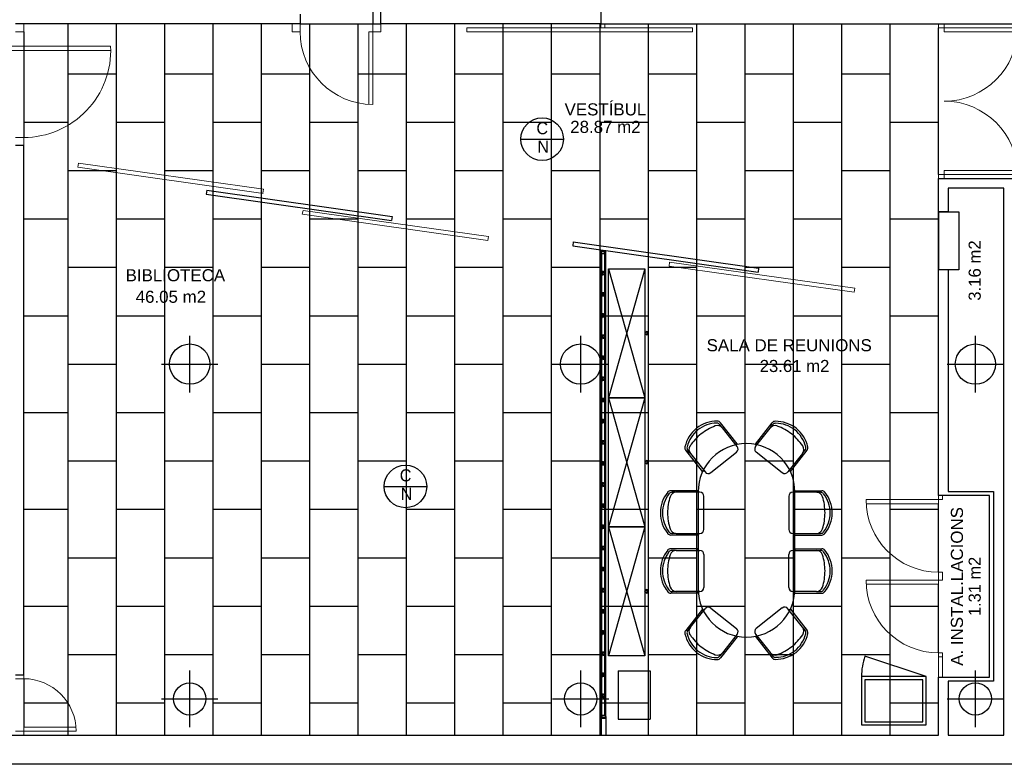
# Model space of a CAD drawing. Header units: metres. Extents: x -1 to 438, y -53 to 52.
# Tile 4 of 27: x 399 to 411, y 13 to 22. Entities that reach past the tile are written whole.
import ezdxf

# ---------------------------------------------------------------- set-up
doc = ezdxf.new("R2010")
doc.units = ezdxf.units.M
doc.linetypes.add('CONTINUA', pattern=[0])
for name, color, linetype, lineweight in [('PA SOSTRE ACTUAL', 7, 'CONTINUA', 25), ('PB MOBLES ACTUAL', 7, 'CONTINUA', 25), ('PB MURS ACTUAL', 7, 'CONTINUA', 25), ('PB TEXT ACTUAL', 7, 'CONTINUA', 25)]:
    doc.layers.add(name, color=color, linetype=linetype, lineweight=lineweight)
doc.styles.add('ARIAL', font='arial.ttf')
doc.styles.add('Century Gothic', font='txt')

# ---------------------------------------------------------------- blocks, each defined once
blk = doc.blocks.new('OBJETO_COMPLEJO_0')
at = {"layer": 'PB MOBLES ACTUAL', "linetype": 'CONTINUA', "transparency": 33554687}
for p, q in [((407.293, 16.216), (407.293, 15.016)), ((408.493, 15.016), (408.493, 16.216))]:
    blk.add_line(p, q, dxfattribs=at)
for centre, start, end in [((407.893, 16.216), 0.0001, 179.9999), ((407.893, 15.016), 180.0001, 359.9999)]:
    blk.add_arc(centre, 0.6, start, end, dxfattribs=at)

msp = doc.modelspace()

# ---------------------------------------------------------------- linework, layer by layer
at = {"layer": 'PA SOSTRE ACTUAL', "transparency": 33554687}
for p, q in [((399.476, 13.201), (399.476, 22.021)), ((400.076, 13.201), (400.076, 22.021)), ((400.676, 13.201), (400.676, 22.021)), ((401.276, 13.201), (401.276, 22.021)), ((401.876, 13.201), (401.876, 22.021)), ((402.356, 22.021), (403.256, 22.021)), ((402.476, 13.201), (402.476, 22.021)), ((403.076, 13.201), (403.076, 22.021)), ((406.086, 22.021), (403.356, 22.021)), ((403.676, 13.201), (403.676, 22.021)), ((404.276, 13.201), (404.276, 22.021)), ((404.876, 13.201), (404.876, 22.021)), ((405.476, 13.201), (405.476, 22.021)), ((406.076, 13.201), (406.076, 22.021)), ((406.676, 13.201), (406.676, 22.021)), ((407.276, 13.201), (407.276, 22.021)), ((407.876, 13.201), (407.876, 22.021)), ((408.476, 13.201), (408.476, 22.021)), ((409.076, 13.201), (409.076, 22.021)), ((409.676, 13.201), (409.676, 22.021)), ((398.926, 21.921), (398.926, 20.611)), ((410.276, 20.151), (410.276, 21.971)), ((399.476, 21.401), (400.076, 21.401)), ((400.676, 21.401), (401.276, 21.401)), ((401.876, 21.401), (402.476, 21.401)), ((403.076, 21.401), (403.676, 21.401)), ((404.276, 21.401), (404.876, 21.401)), ((405.476, 21.401), (406.076, 21.401)), ((406.676, 21.401), (407.276, 21.401)), ((407.876, 21.401), (408.476, 21.401)), ((409.076, 21.401), (409.676, 21.401)), ((398.926, 20.801), (399.476, 20.801)), ((400.076, 20.801), (400.676, 20.801)), ((401.276, 20.801), (401.876, 20.801)), ((402.476, 20.801), (403.076, 20.801)), ((403.676, 20.801), (404.276, 20.801)), ((404.876, 20.801), (405.476, 20.801)), ((406.076, 20.801), (406.676, 20.801)), ((407.276, 20.801), (407.876, 20.801)), ((408.476, 20.801), (409.076, 20.801)), ((409.676, 20.801), (410.276, 20.801)), ((399.476, 20.201), (400.076, 20.201)), ((400.676, 20.201), (401.276, 20.201)), ((401.876, 20.201), (402.476, 20.201)), ((403.076, 20.201), (403.676, 20.201)), ((404.276, 20.201), (404.876, 20.201)), ((405.476, 20.201), (406.076, 20.201)), ((406.676, 20.201), (407.276, 20.201)), ((407.876, 20.201), (408.476, 20.201)), ((409.076, 20.201), (409.676, 20.201)), ((410.276, 19.688), (410.276, 18.97)), ((398.926, 19.601), (399.476, 19.601)), ((400.076, 19.601), (400.676, 19.601)), ((401.276, 19.601), (401.876, 19.601)), ((402.476, 19.601), (403.076, 19.601)), ((403.676, 19.601), (404.276, 19.601)), ((404.876, 19.601), (405.476, 19.601)), ((406.076, 19.601), (406.676, 19.601)), ((407.276, 19.601), (407.876, 19.601)), ((408.476, 19.601), (409.076, 19.601)), ((409.676, 19.601), (410.276, 19.601)), ((399.476, 19.001), (400.076, 19.001)), ((400.676, 19.001), (401.276, 19.001)), ((401.876, 19.001), (402.476, 19.001)), ((403.076, 19.001), (403.676, 19.001)), ((404.276, 19.001), (404.876, 19.001)), ((405.476, 19.001), (406.076, 19.001)), ((406.676, 19.001), (407.276, 19.001)), ((407.876, 19.001), (408.476, 19.001)), ((409.076, 19.001), (409.676, 19.001)), ((398.926, 18.401), (399.476, 18.401)), ((400.076, 18.401), (400.676, 18.401)), ((401.276, 18.401), (401.876, 18.401)), ((402.476, 18.401), (403.076, 18.401)), ((403.676, 18.401), (404.276, 18.401)), ((404.876, 18.401), (405.476, 18.401)), ((406.076, 18.401), (406.676, 18.401)), ((407.276, 18.401), (407.876, 18.401)), ((408.476, 18.401), (409.076, 18.401)), ((409.676, 18.401), (410.276, 18.401)), ((399.476, 17.801), (400.076, 17.801)), ((400.676, 17.801), (401.276, 17.801)), ((401.876, 17.801), (402.476, 17.801)), ((403.076, 17.801), (403.676, 17.801)), ((404.276, 17.801), (404.876, 17.801)), ((405.476, 17.801), (406.076, 17.801)), ((406.676, 17.801), (407.276, 17.801)), ((407.876, 17.801), (408.476, 17.801)), ((409.076, 17.801), (409.676, 17.801)), ((398.926, 17.201), (399.476, 17.201)), ((400.076, 17.201), (400.676, 17.201)), ((401.276, 17.201), (401.876, 17.201)), ((402.476, 17.201), (403.076, 17.201)), ((403.676, 17.201), (404.276, 17.201)), ((404.876, 17.201), (405.476, 17.201)), ((406.076, 17.201), (406.676, 17.201)), ((407.276, 17.201), (407.876, 17.201)), ((408.476, 17.201), (409.076, 17.201)), ((409.676, 17.201), (410.276, 17.201)), ((399.476, 16.601), (400.076, 16.601)), ((400.676, 16.601), (401.276, 16.601)), ((401.876, 16.601), (402.476, 16.601)), ((403.076, 16.601), (403.676, 16.601)), ((404.276, 16.601), (404.876, 16.601)), ((405.476, 16.601), (406.076, 16.601)), ((406.676, 16.601), (407.276, 16.601)), ((407.876, 16.601), (408.476, 16.601)), ((409.076, 16.601), (409.676, 16.601)), ((410.276, 15.221), (410.276, 16.071)), ((398.926, 16.001), (399.476, 16.001)), ((400.076, 16.001), (400.676, 16.001)), ((401.276, 16.001), (401.876, 16.001)), ((402.476, 16.001), (403.076, 16.001)), ((403.676, 16.001), (404.276, 16.001)), ((404.876, 16.001), (405.476, 16.001)), ((406.076, 16.001), (406.676, 16.001)), ((407.276, 16.001), (407.876, 16.001)), ((408.476, 16.001), (409.076, 16.001)), ((409.676, 16.001), (410.276, 16.001)), ((399.476, 15.401), (400.076, 15.401)), ((400.676, 15.401), (401.276, 15.401)), ((401.876, 15.401), (402.476, 15.401)), ((403.076, 15.401), (403.676, 15.401)), ((404.276, 15.401), (404.876, 15.401)), ((405.476, 15.401), (406.076, 15.401)), ((406.676, 15.401), (407.276, 15.401)), ((407.876, 15.401), (408.476, 15.401)), ((409.076, 15.401), (409.676, 15.401)), ((410.276, 14.221), (410.276, 15.071)), ((398.926, 14.801), (399.476, 14.801)), ((400.076, 14.801), (400.676, 14.801)), ((401.276, 14.801), (401.876, 14.801)), ((402.476, 14.801), (403.076, 14.801)), ((403.676, 14.801), (404.276, 14.801)), ((404.876, 14.801), (405.476, 14.801)), ((406.076, 14.801), (406.676, 14.801)), ((407.276, 14.801), (407.876, 14.801)), ((408.476, 14.801), (409.076, 14.801)), ((409.676, 14.801), (410.276, 14.801)), ((399.476, 14.201), (400.076, 14.201)), ((400.676, 14.201), (401.276, 14.201)), ((401.876, 14.201), (402.476, 14.201)), ((403.076, 14.201), (403.676, 14.201)), ((404.276, 14.201), (404.876, 14.201)), ((405.476, 14.201), (406.076, 14.201)), ((406.676, 14.201), (407.276, 14.201)), ((407.876, 14.201), (408.476, 14.201)), ((409.076, 14.201), (409.676, 14.201)), ((398.926, 13.901), (398.926, 13.301)), ((398.926, 13.601), (399.476, 13.601)), ((400.076, 13.601), (400.676, 13.601)), ((401.276, 13.601), (401.876, 13.601)), ((402.476, 13.601), (403.076, 13.601)), ((403.676, 13.601), (404.276, 13.601)), ((404.876, 13.601), (405.476, 13.601)), ((406.076, 13.601), (406.676, 13.601)), ((407.276, 13.601), (407.876, 13.601)), ((408.476, 13.601), (409.076, 13.601)), ((409.676, 13.601), (410.276, 13.601))]:
    msp.add_line(p, q, dxfattribs=at)
at = {"layer": 'PB MOBLES ACTUAL', "linetype": 'CONTINUA', "transparency": 33554687}
for p, q in [((406.182, 18.984), (406.632, 17.384)), ((406.182, 17.384), (406.632, 15.784)), ((406.182, 15.784), (406.632, 14.184))]:
    msp.add_line(p, q, dxfattribs=at)
at = {"layer": 'PB MOBLES ACTUAL', "transparency": 33554687}
for p, q in [((406.632, 18.984), (406.182, 17.384)), ((406.632, 17.384), (406.182, 15.784)), ((406.632, 15.784), (406.182, 14.184)), ((410.12, 13.928), (409.361, 14.179)), ((406.3, 13.999), (406.3, 13.399)), ((406.3, 13.999), (406.7, 13.999)), ((406.7, 13.999), (406.7, 13.399)), ((406.3, 13.399), (406.7, 13.399))]:
    msp.add_line(p, q, dxfattribs=at)
at = {"layer": 'PB MOBLES ACTUAL', "color": 180, "transparency": 33554687}
for p, q in [((407.592, 17.016), (407.564, 17.05)), ((407.778, 16.813), (407.57, 17.075)), ((407.778, 16.781), (407.596, 17.01)), ((408.005, 16.81), (408.211, 17.073)), ((408.005, 16.778), (408.185, 17.008)), ((408.19, 17.014), (408.217, 17.049)), ((407.778, 16.813), (407.762, 16.801)), ((408.005, 16.81), (408.021, 16.798)), ((408.438, 16.471), (408.644, 16.735)), ((407.347, 16.471), (407.139, 16.733)), ((407.192, 16.698), (407.165, 16.733)), ((407.197, 16.693), (407.379, 16.464)), ((407.449, 16.456), (407.77, 16.711)), ((408.337, 16.455), (408.014, 16.708)), ((408.587, 16.694), (408.407, 16.464)), ((408.592, 16.7), (408.619, 16.734)), ((407.347, 16.471), (407.363, 16.484)), ((408.438, 16.471), (408.423, 16.484)), ((407.289, 16.232), (406.954, 16.232)), ((407.014, 16.212), (406.97, 16.212)), ((407.314, 16.212), (407.022, 16.212)), ((407.289, 16.232), (407.289, 16.212)), ((407.364, 15.752), (407.364, 16.162)), ((408.417, 16.162), (408.417, 15.752)), ((408.76, 16.212), (408.467, 16.212)), ((408.493, 16.232), (408.493, 16.212)), ((408.493, 16.232), (408.827, 16.232)), ((408.767, 16.212), (408.811, 16.212)), ((407.289, 15.682), (406.954, 15.682)), ((407.014, 15.702), (406.97, 15.702)), ((407.022, 15.702), (407.314, 15.702)), ((407.289, 15.682), (407.289, 15.702)), ((408.467, 15.702), (408.76, 15.702)), ((408.493, 15.682), (408.493, 15.702)), ((408.493, 15.682), (408.827, 15.682)), ((408.767, 15.702), (408.811, 15.702)), ((407.289, 15.512), (406.954, 15.512)), ((407.014, 15.492), (406.97, 15.492)), ((407.022, 15.492), (407.314, 15.492)), ((407.289, 15.512), (407.289, 15.492)), ((407.364, 15.442), (407.364, 15.032)), ((408.417, 15.032), (408.417, 15.442)), ((408.467, 15.492), (408.76, 15.492)), ((408.493, 15.512), (408.493, 15.492)), ((408.493, 15.512), (408.827, 15.512)), ((408.767, 15.492), (408.811, 15.492)), ((407.289, 14.962), (406.954, 14.962)), ((407.014, 14.982), (406.97, 14.982)), ((407.314, 14.982), (407.022, 14.982)), ((407.289, 14.962), (407.289, 14.982)), ((408.76, 14.982), (408.467, 14.982)), ((408.493, 14.962), (408.493, 14.982)), ((408.493, 14.962), (408.827, 14.962)), ((408.767, 14.982), (408.811, 14.982)), ((407.347, 14.762), (407.139, 14.5)), ((407.197, 14.54), (407.379, 14.769)), ((407.347, 14.762), (407.363, 14.749)), ((407.449, 14.777), (407.77, 14.522)), ((408.337, 14.778), (408.014, 14.525)), ((408.587, 14.539), (408.407, 14.769)), ((408.438, 14.762), (408.423, 14.749)), ((408.438, 14.762), (408.644, 14.498)), ((407.192, 14.535), (407.165, 14.5)), ((407.778, 14.42), (407.57, 14.158)), ((407.778, 14.452), (407.596, 14.223)), ((407.778, 14.42), (407.762, 14.432)), ((408.005, 14.455), (408.185, 14.225)), ((408.005, 14.423), (408.021, 14.435)), ((408.005, 14.423), (408.211, 14.159)), ((408.592, 14.533), (408.619, 14.499)), ((407.592, 14.217), (407.564, 14.183)), ((408.19, 14.219), (408.217, 14.184))]:
    msp.add_line(p, q, dxfattribs=at)
at = {"layer": 'PB MOBLES ACTUAL', "color": 180, "linetype": 'CONTINUA', "transparency": 33554687}
for points in [[(406.632, 18.984), (406.632, 17.384), (406.182, 17.384), (406.182, 18.984), (406.632, 18.984)], [(406.632, 18.184), (406.657, 18.209), (406.657, 18.159), (406.632, 18.184)], [(406.632, 17.384), (406.632, 15.784), (406.182, 15.784), (406.182, 17.384), (406.632, 17.384)], [(406.632, 16.584), (406.657, 16.609), (406.657, 16.559), (406.632, 16.584)], [(406.632, 15.784), (406.632, 14.184), (406.182, 14.184), (406.182, 15.784), (406.632, 15.784)], [(406.632, 14.984), (406.657, 15.009), (406.657, 14.959), (406.632, 14.984)]]:
    msp.add_lwpolyline(points, close=True, dxfattribs=at)
at = {"layer": 'PB MOBLES ACTUAL', "transparency": 33554687}
for points in [[(409.32, 13.328), (410.12, 13.328), (410.12, 13.928), (409.32, 13.928), (409.32, 13.328)], [(409.36, 13.368), (410.08, 13.368), (410.08, 13.888), (409.36, 13.888), (409.36, 13.368)]]:
    msp.add_lwpolyline(points, close=True, dxfattribs=at)
at = {"layer": 'PB MOBLES ACTUAL', "color": 180, "transparency": 33554687}
for centre, radius, start, end in [((407.528, 16.686), 0.408, 128.4788, 167.364), ((407.528, 16.686), 0.383, 128.4788, 166.4196), ((407.528, 16.686), 0.408, 89.5937, 128.4788), ((407.528, 16.686), 0.383, 90.538, 128.4788), ((407.725, 16.44), 0.634, 110.2369, 128.6119), ((407.533, 16.96), 0.08, 38.4788, 110.2369), ((407.525, 17.019), 0.05, 38.4788, 90.538), ((407.531, 17.044), 0.05, 38.4788, 89.5937), ((408.248, 16.959), 0.08, 70.2232, 141.9813), ((408.25, 17.043), 0.05, 90.8664, 141.9813), ((408.256, 17.018), 0.05, 89.9221, 141.9813), ((408.256, 16.684), 0.408, 51.9813, 90.8664), ((408.256, 16.684), 0.383, 51.9813, 89.9221), ((408.061, 16.437), 0.634, 51.8482, 70.2232), ((408.256, 16.684), 0.383, 14.0405, 51.9813), ((408.256, 16.684), 0.408, 13.0961, 51.9813), ((407.723, 16.438), 0.634, 128.3457, 146.7207), ((408.063, 16.435), 0.634, 33.7394, 52.1144), ((407.178, 16.764), 0.05, 167.364, 218.4788), ((407.204, 16.764), 0.05, 166.4196, 218.4788), ((407.259, 16.742), 0.08, 146.7207, 218.4788), ((407.739, 16.75), 0.05, 308.4788, 38.4788), ((408.045, 16.747), 0.05, 141.9813, 231.9813), ((408.524, 16.743), 0.08, 321.9813, 33.7394), ((408.579, 16.765), 0.05, 321.9813, 14.0405), ((408.605, 16.766), 0.05, 321.9813, 13.0961), ((407.418, 16.495), 0.05, 218.4788, 308.4788), ((408.368, 16.495), 0.05, 231.9813, 321.9813), ((407.233, 15.957), 0.408, 141.1148, 180), ((407.233, 15.957), 0.383, 142.0592, 180), ((407.548, 15.959), 0.634, 161.7581, 180.1331), ((406.954, 16.182), 0.05, 90, 141.1148), ((406.97, 16.162), 0.05, 90, 142.0592), ((407.022, 16.132), 0.08, 90, 161.7581), ((407.314, 16.162), 0.05, 0, 90), ((408.467, 16.162), 0.05, 90, 180), ((408.76, 16.132), 0.08, 18.2419, 90), ((408.811, 16.162), 0.05, 37.9408, 90), ((408.827, 16.182), 0.05, 38.8852, 90), ((408.233, 15.959), 0.634, 359.8669, 18.2419), ((408.548, 15.957), 0.383, 0, 37.9408), ((408.548, 15.957), 0.408, 0, 38.8852), ((407.233, 15.957), 0.408, 180, 218.8852), ((407.233, 15.957), 0.383, 180, 217.9408), ((407.548, 15.956), 0.634, 179.8669, 198.2419), ((408.233, 15.956), 0.634, 341.7581, 0.1331), ((408.548, 15.957), 0.383, 322.0592, 0), ((408.548, 15.957), 0.408, 321.1148, 0), ((406.954, 15.732), 0.05, 218.8852, 270), ((406.97, 15.752), 0.05, 217.9408, 270), ((407.022, 15.782), 0.08, 198.2419, 270), ((407.314, 15.752), 0.05, 270, 0), ((408.467, 15.752), 0.05, 180, 270), ((408.76, 15.782), 0.08, 270, 341.7581), ((408.811, 15.752), 0.05, 270, 322.0592), ((408.827, 15.732), 0.05, 270, 321.1148), ((407.233, 15.237), 0.408, 141.1148, 180), ((407.233, 15.237), 0.383, 142.0592, 180), ((407.548, 15.239), 0.634, 161.7581, 180.1331), ((406.954, 15.462), 0.05, 90, 141.1148), ((406.97, 15.442), 0.05, 90, 142.0592), ((407.022, 15.412), 0.08, 90, 161.7581), ((407.314, 15.442), 0.05, 0, 90), ((408.467, 15.442), 0.05, 90, 180), ((408.76, 15.412), 0.08, 18.2419, 90), ((408.811, 15.442), 0.05, 37.9408, 90), ((408.827, 15.462), 0.05, 38.8852, 90), ((408.233, 15.239), 0.634, 359.8669, 18.2419), ((408.548, 15.237), 0.383, 0, 37.9408), ((408.548, 15.237), 0.408, 0, 38.8852), ((407.233, 15.237), 0.408, 180, 218.8852), ((407.233, 15.237), 0.383, 180, 217.9408), ((407.548, 15.236), 0.634, 179.8669, 198.2419), ((408.233, 15.236), 0.634, 341.7581, 0.1331), ((408.548, 15.237), 0.383, 322.0592, 0), ((408.548, 15.237), 0.408, 321.1148, 0), ((407.022, 15.062), 0.08, 198.2419, 270), ((407.314, 15.032), 0.05, 270, 0), ((408.467, 15.032), 0.05, 180, 270), ((408.76, 15.062), 0.08, 270, 341.7581), ((406.954, 15.012), 0.05, 218.8852, 270), ((406.97, 15.032), 0.05, 217.9408, 270), ((408.811, 15.032), 0.05, 270, 322.0592), ((408.827, 15.012), 0.05, 270, 321.1148), ((407.418, 14.738), 0.05, 51.5212, 141.5212), ((408.368, 14.738), 0.05, 38.0187, 128.0187), ((407.259, 14.49), 0.08, 141.5212, 213.2793), ((408.524, 14.49), 0.08, 326.2606, 38.0187), ((407.178, 14.469), 0.05, 141.5212, 192.636), ((407.528, 14.547), 0.408, 192.636, 231.5212), ((407.204, 14.469), 0.05, 141.5212, 193.5804), ((407.528, 14.547), 0.383, 193.5804, 231.5212), ((407.723, 14.795), 0.634, 213.2793, 231.6543), ((407.739, 14.483), 0.05, 321.5212, 51.5212), ((408.045, 14.486), 0.05, 128.0187, 218.0187), ((408.063, 14.798), 0.634, 307.8856, 326.2606), ((408.256, 14.549), 0.383, 308.0187, 345.9595), ((408.256, 14.549), 0.408, 308.0187, 346.9039), ((408.579, 14.468), 0.05, 345.9595, 38.0187), ((408.605, 14.467), 0.05, 346.9039, 38.0187), ((407.725, 14.793), 0.634, 231.3881, 249.7631), ((408.061, 14.796), 0.634, 289.7768, 308.1518), ((407.528, 14.547), 0.408, 231.5212, 270.4063), ((407.528, 14.547), 0.383, 231.5212, 269.462), ((407.533, 14.273), 0.08, 249.7631, 321.5212), ((407.525, 14.214), 0.05, 269.462, 321.5212), ((408.248, 14.274), 0.08, 218.0187, 289.7768), ((408.256, 14.215), 0.05, 218.0187, 270.0779), ((408.256, 14.549), 0.408, 269.1336, 308.0187), ((408.256, 14.549), 0.383, 270.0779, 308.0187), ((407.531, 14.189), 0.05, 270.4063, 321.5212), ((408.25, 14.19), 0.05, 218.0187, 269.1336)]:
    msp.add_arc(centre, radius, start, end, dxfattribs=at)
at = {"layer": 'PB MOBLES ACTUAL', "transparency": 33554687}
msp.add_arc((410.12, 13.928), 0.8, 161.7191, 180, dxfattribs=at)
at = {"layer": 'PB MURS ACTUAL', "transparency": 33554687}
for p, q in [((403.256, 24.671), (403.256, 22.021)), ((403.356, 22.021), (403.356, 23.391)), ((406.086, 23.391), (406.086, 22.021)), ((402.356, 22.141), (402.356, 22.021)), ((402.356, 22.021), (398.826, 22.021)), ((403.256, 22.021), (403.356, 22.021)), ((406.086, 22.021), (411.206, 22.021)), ((398.926, 20.511), (398.826, 20.511)), ((398.926, 13.951), (398.926, 20.511)), ((410.276, 20.101), (411.206, 20.101)), ((410.276, 19.688), (410.276, 20.101)), ((401.197, 19.956), (401.19, 19.907)), ((401.197, 19.956), (403.496, 19.633)), ((410.396, 19.981), (410.396, 19.688)), ((411.086, 19.981), (410.396, 19.981)), ((411.086, 13.201), (411.086, 19.981)), ((401.19, 19.907), (403.489, 19.583)), ((410.396, 19.688), (410.276, 19.688)), ((410.396, 19.688), (410.276, 19.688)), ((403.496, 19.633), (403.489, 19.583)), ((405.744, 19.316), (405.737, 19.266)), ((405.744, 19.316), (408.043, 18.992)), ((405.737, 19.266), (408.036, 18.942)), ((408.043, 18.992), (408.036, 18.942)), ((410.276, 16.171), (410.276, 18.97)), ((410.396, 18.97), (410.276, 18.97)), ((410.396, 18.97), (410.276, 18.97)), ((410.396, 18.97), (410.396, 16.221)), ((410.906, 16.171), (410.276, 16.171)), ((410.396, 16.221), (410.956, 16.221)), ((410.906, 13.921), (410.906, 16.171)), ((410.956, 16.221), (410.956, 13.871)), ((398.826, 13.951), (398.926, 13.951)), ((410.276, 13.201), (410.276, 13.921)), ((410.276, 13.921), (410.906, 13.921)), ((410.956, 13.871), (410.396, 13.871)), ((410.396, 13.871), (410.396, 13.201)), ((406.089, 13.433), (406.089, 13.201)), ((406.146, 13.433), (406.146, 13.201)), ((391.696, 13.201), (410.276, 13.201)), ((410.396, 13.201), (411.086, 13.201)), ((424.29, 12.84), (391.147, 12.84))]:
    msp.add_line(p, q, dxfattribs=at)
at = {"layer": 'PB MURS ACTUAL', "linetype": 'CONTINUA', "lineweight": 13, "transparency": 33554687}
for p, q in [((398.926, 21.921), (398.926, 22.021)), ((402.256, 21.921), (402.256, 22.021)), ((402.356, 21.921), (402.356, 22.021)), ((403.256, 21.021), (403.256, 22.021)), ((403.356, 21.921), (403.356, 22.021)), ((406.086, 22.021), (406.086, 21.971)), ((406.136, 22.021), (406.136, 21.971)), ((410.276, 21.971), (410.276, 22.021)), ((410.346, 22.021), (410.346, 21.921)), ((398.926, 21.921), (398.826, 21.921)), ((402.256, 21.921), (402.356, 21.921)), ((403.206, 21.021), (403.206, 21.921)), ((403.356, 21.921), (403.206, 21.921)), ((404.423, 21.971), (407.223, 21.971)), ((404.423, 21.921), (404.423, 21.971)), ((404.423, 21.921), (407.223, 21.921)), ((407.223, 21.921), (407.223, 21.971)), ((411.256, 21.971), (410.276, 21.971)), ((411.255, 21.921), (410.346, 21.921)), ((400.005, 21.741), (398.623, 21.741)), ((400.006, 21.691), (398.623, 21.691)), ((398.926, 20.611), (398.826, 20.611)), ((398.926, 20.511), (398.926, 20.611)), ((399.604, 20.292), (399.597, 20.242)), ((399.604, 20.292), (401.903, 19.968)), ((399.597, 20.242), (401.896, 19.918)), ((410.346, 20.201), (410.346, 20.101)), ((411.255, 20.201), (410.346, 20.201)), ((411.256, 20.151), (410.276, 20.151)), ((410.276, 20.101), (410.276, 20.151)), ((401.197, 19.956), (401.19, 19.907)), ((401.197, 19.956), (403.496, 19.633)), ((401.903, 19.968), (401.893, 19.919)), ((401.19, 19.907), (403.489, 19.583)), ((402.392, 19.707), (402.382, 19.658)), ((402.392, 19.707), (404.691, 19.383)), ((402.385, 19.658), (404.684, 19.334)), ((403.496, 19.633), (403.489, 19.583)), ((404.691, 19.383), (404.684, 19.334)), ((405.744, 19.316), (405.737, 19.266)), ((405.744, 19.316), (408.043, 18.992)), ((406.089, 13.201), (406.089, 19.217)), ((406.146, 19.209), (406.089, 19.209)), ((406.094, 19.179), (406.089, 19.179)), ((406.094, 13.412), (406.094, 19.204)), ((406.141, 19.204), (406.094, 19.204)), ((406.141, 13.412), (406.141, 19.204)), ((406.146, 19.179), (406.141, 19.179)), ((406.146, 13.201), (406.146, 19.209)), ((406.939, 19.067), (406.932, 19.017)), ((406.939, 19.067), (409.237, 18.743)), ((406.932, 19.017), (409.23, 18.693)), ((408.043, 18.992), (408.036, 18.942)), ((409.237, 18.743), (409.23, 18.693)), ((410.276, 16.071), (410.276, 16.171)), ((410.326, 16.121), (410.326, 16.171)), ((410.326, 16.121), (409.376, 16.121)), ((410.276, 16.071), (409.378, 16.071)), ((410.326, 15.221), (410.276, 15.221)), ((410.276, 15.071), (410.276, 15.221)), ((410.326, 15.121), (410.326, 15.221)), ((410.326, 15.121), (409.376, 15.121)), ((410.276, 15.071), (409.378, 15.071)), ((410.276, 13.921), (410.276, 14.221)), ((410.326, 14.221), (410.276, 14.221)), ((410.326, 14.171), (410.276, 14.171)), ((410.326, 13.921), (410.326, 14.221)), ((398.926, 13.951), (398.926, 13.901)), ((398.926, 13.901), (398.826, 13.901)), ((406.089, 13.437), (406.094, 13.437)), ((406.141, 13.437), (406.146, 13.437)), ((406.089, 13.407), (406.146, 13.407)), ((406.094, 13.412), (406.141, 13.412)), ((399.576, 13.251), (398.826, 13.251)), ((398.926, 13.301), (398.926, 13.201)), ((399.575, 13.301), (398.926, 13.301))]:
    msp.add_line(p, q, dxfattribs=at)
at = {"layer": 'PB MURS ACTUAL', "color": 7, "linetype": 'CONTINUA', "lineweight": 25, "transparency": 33554687}
for p, q in [((405.093, 20.59), (405.621, 20.59)), ((410.396, 19.688), (410.276, 19.688)), ((410.395, 19.688), (410.276, 19.688)), ((410.276, 18.97), (410.276, 19.688)), ((410.276, 19.688), (410.526, 19.688)), ((410.526, 19.688), (410.526, 18.97)), ((410.396, 18.97), (410.276, 18.97)), ((410.395, 18.97), (410.276, 18.97)), ((410.526, 18.97), (410.395, 18.97)), ((403.398, 16.285), (403.926, 16.285))]:
    msp.add_line(p, q, dxfattribs=at)
at = {"layer": 'PB MURS ACTUAL', "color": 180, "transparency": 33554687}
for p, q in [((406.1, 19.198), (406.1, 19.204)), ((406.121, 19.204), (406.1, 19.204)), ((406.121, 19.198), (406.1, 19.198)), ((406.135, 18.962), (406.135, 19.184)), ((406.141, 18.962), (406.141, 19.184)), ((406.094, 18.936), (406.094, 19.158)), ((406.1, 18.936), (406.1, 19.158)), ((406.114, 19.178), (406.135, 19.178)), ((406.114, 19.172), (406.135, 19.172)), ((406.135, 19.172), (406.135, 19.178)), ((406.1, 18.942), (406.1, 18.948)), ((406.121, 18.948), (406.1, 18.948)), ((406.121, 18.942), (406.1, 18.942)), ((406.1, 18.936), (406.1, 18.942)), ((406.121, 18.942), (406.1, 18.942)), ((406.121, 18.936), (406.1, 18.936)), ((406.094, 18.674), (406.094, 18.896)), ((406.1, 18.674), (406.1, 18.896)), ((406.114, 18.922), (406.135, 18.922)), ((406.114, 18.916), (406.135, 18.916)), ((406.114, 18.916), (406.135, 18.916)), ((406.114, 18.91), (406.135, 18.91)), ((406.135, 18.916), (406.135, 18.922)), ((406.135, 18.7), (406.135, 18.922)), ((406.135, 18.91), (406.135, 18.916)), ((406.141, 18.7), (406.141, 18.922)), ((406.094, 18.412), (406.094, 18.634)), ((406.1, 18.68), (406.1, 18.686)), ((406.121, 18.686), (406.1, 18.686)), ((406.121, 18.68), (406.1, 18.68)), ((406.1, 18.674), (406.1, 18.68)), ((406.121, 18.68), (406.1, 18.68)), ((406.121, 18.674), (406.1, 18.674)), ((406.1, 18.412), (406.1, 18.634)), ((406.114, 18.66), (406.135, 18.66)), ((406.114, 18.654), (406.135, 18.654)), ((406.114, 18.654), (406.135, 18.654)), ((406.114, 18.648), (406.135, 18.648)), ((406.135, 18.654), (406.135, 18.66)), ((406.135, 18.438), (406.135, 18.66)), ((406.135, 18.648), (406.135, 18.654)), ((406.141, 18.438), (406.141, 18.66)), ((406.094, 18.15), (406.094, 18.372)), ((406.1, 18.418), (406.1, 18.424)), ((406.121, 18.424), (406.1, 18.424)), ((406.121, 18.418), (406.1, 18.418)), ((406.1, 18.412), (406.1, 18.418)), ((406.121, 18.418), (406.1, 18.418)), ((406.121, 18.412), (406.1, 18.412)), ((406.1, 18.15), (406.1, 18.372)), ((406.114, 18.398), (406.135, 18.398)), ((406.114, 18.392), (406.135, 18.392)), ((406.114, 18.392), (406.135, 18.392)), ((406.114, 18.386), (406.135, 18.386)), ((406.135, 18.392), (406.135, 18.398)), ((406.135, 18.176), (406.135, 18.398)), ((406.135, 18.386), (406.135, 18.392)), ((406.141, 18.176), (406.141, 18.398)), ((406.094, 17.888), (406.094, 18.11)), ((406.1, 18.156), (406.1, 18.162)), ((406.121, 18.162), (406.1, 18.162)), ((406.121, 18.156), (406.1, 18.156)), ((406.1, 18.15), (406.1, 18.156)), ((406.121, 18.156), (406.1, 18.156)), ((406.121, 18.15), (406.1, 18.15)), ((406.1, 17.888), (406.1, 18.11)), ((406.114, 18.136), (406.135, 18.136)), ((406.114, 18.13), (406.135, 18.13)), ((406.114, 18.13), (406.135, 18.13)), ((406.114, 18.124), (406.135, 18.124)), ((406.135, 18.13), (406.135, 18.136)), ((406.135, 17.914), (406.135, 18.136)), ((406.135, 18.124), (406.135, 18.13)), ((406.141, 17.914), (406.141, 18.136)), ((406.094, 17.626), (406.094, 17.848)), ((406.1, 17.894), (406.1, 17.9)), ((406.121, 17.9), (406.1, 17.9)), ((406.121, 17.894), (406.1, 17.894)), ((406.1, 17.888), (406.1, 17.894)), ((406.121, 17.894), (406.1, 17.894)), ((406.121, 17.888), (406.1, 17.888)), ((406.1, 17.626), (406.1, 17.848)), ((406.114, 17.874), (406.135, 17.874)), ((406.114, 17.868), (406.135, 17.868)), ((406.114, 17.868), (406.135, 17.868)), ((406.114, 17.862), (406.135, 17.862)), ((406.135, 17.868), (406.135, 17.874)), ((406.135, 17.652), (406.135, 17.874)), ((406.135, 17.862), (406.135, 17.868)), ((406.141, 17.652), (406.141, 17.874)), ((406.1, 17.632), (406.1, 17.638)), ((406.121, 17.638), (406.1, 17.638)), ((406.121, 17.632), (406.1, 17.632)), ((406.1, 17.626), (406.1, 17.632)), ((406.121, 17.632), (406.1, 17.632)), ((406.121, 17.626), (406.1, 17.626)), ((406.114, 17.612), (406.135, 17.612)), ((406.114, 17.606), (406.135, 17.606)), ((406.114, 17.606), (406.135, 17.606)), ((406.114, 17.6), (406.135, 17.6)), ((406.135, 17.606), (406.135, 17.612)), ((406.135, 17.39), (406.135, 17.612)), ((406.135, 17.6), (406.135, 17.606)), ((406.141, 17.39), (406.141, 17.612)), ((406.094, 17.364), (406.094, 17.586)), ((406.1, 17.364), (406.1, 17.586)), ((406.1, 17.37), (406.1, 17.376)), ((406.121, 17.376), (406.1, 17.376)), ((406.121, 17.37), (406.1, 17.37)), ((406.1, 17.364), (406.1, 17.37)), ((406.121, 17.37), (406.1, 17.37)), ((406.121, 17.364), (406.1, 17.364)), ((406.114, 17.35), (406.135, 17.35)), ((406.135, 17.344), (406.135, 17.35)), ((406.135, 17.128), (406.135, 17.35)), ((406.141, 17.128), (406.141, 17.35)), ((406.094, 17.102), (406.094, 17.324)), ((406.1, 17.102), (406.1, 17.324)), ((406.114, 17.344), (406.135, 17.344)), ((406.114, 17.344), (406.135, 17.344)), ((406.114, 17.338), (406.135, 17.338)), ((406.135, 17.338), (406.135, 17.344)), ((406.1, 17.108), (406.1, 17.114)), ((406.121, 17.114), (406.1, 17.114)), ((406.121, 17.108), (406.1, 17.108)), ((406.1, 17.102), (406.1, 17.108)), ((406.121, 17.108), (406.1, 17.108)), ((406.121, 17.102), (406.1, 17.102)), ((406.094, 16.84), (406.094, 17.062)), ((406.1, 16.84), (406.1, 17.062)), ((406.114, 17.088), (406.135, 17.088)), ((406.114, 17.082), (406.135, 17.082)), ((406.114, 17.082), (406.135, 17.082)), ((406.114, 17.076), (406.135, 17.076)), ((406.135, 17.082), (406.135, 17.088)), ((406.135, 16.866), (406.135, 17.088)), ((406.135, 17.076), (406.135, 17.082)), ((406.141, 16.866), (406.141, 17.088)), ((406.094, 16.578), (406.094, 16.8)), ((406.1, 16.846), (406.1, 16.852)), ((406.121, 16.852), (406.1, 16.852)), ((406.121, 16.846), (406.1, 16.846)), ((406.1, 16.84), (406.1, 16.846)), ((406.121, 16.846), (406.1, 16.846)), ((406.121, 16.84), (406.1, 16.84)), ((406.1, 16.578), (406.1, 16.8)), ((406.114, 16.826), (406.135, 16.826)), ((406.114, 16.82), (406.135, 16.82)), ((406.114, 16.82), (406.135, 16.82)), ((406.114, 16.814), (406.135, 16.814)), ((406.135, 16.82), (406.135, 16.826)), ((406.135, 16.604), (406.135, 16.826)), ((406.135, 16.814), (406.135, 16.82)), ((406.141, 16.604), (406.141, 16.826)), ((406.094, 16.316), (406.094, 16.538)), ((406.1, 16.584), (406.1, 16.59)), ((406.121, 16.59), (406.1, 16.59)), ((406.121, 16.584), (406.1, 16.584)), ((406.1, 16.578), (406.1, 16.584)), ((406.121, 16.584), (406.1, 16.584)), ((406.121, 16.578), (406.1, 16.578)), ((406.1, 16.316), (406.1, 16.538)), ((406.114, 16.564), (406.135, 16.564)), ((406.114, 16.558), (406.135, 16.558)), ((406.114, 16.558), (406.135, 16.558)), ((406.114, 16.552), (406.135, 16.552)), ((406.135, 16.558), (406.135, 16.564)), ((406.135, 16.342), (406.135, 16.564)), ((406.135, 16.552), (406.135, 16.558)), ((406.141, 16.342), (406.141, 16.564)), ((406.094, 16.054), (406.094, 16.276)), ((406.1, 16.322), (406.1, 16.328)), ((406.121, 16.328), (406.1, 16.328)), ((406.121, 16.322), (406.1, 16.322)), ((406.1, 16.316), (406.1, 16.322)), ((406.121, 16.322), (406.1, 16.322)), ((406.121, 16.316), (406.1, 16.316)), ((406.1, 16.054), (406.1, 16.276)), ((406.114, 16.302), (406.135, 16.302)), ((406.114, 16.296), (406.135, 16.296)), ((406.114, 16.296), (406.135, 16.296)), ((406.114, 16.29), (406.135, 16.29)), ((406.135, 16.296), (406.135, 16.302)), ((406.135, 16.08), (406.135, 16.302)), ((406.135, 16.29), (406.135, 16.296)), ((406.141, 16.08), (406.141, 16.302)), ((406.094, 15.792), (406.094, 16.014)), ((406.1, 16.06), (406.1, 16.066)), ((406.121, 16.066), (406.1, 16.066)), ((406.121, 16.06), (406.1, 16.06)), ((406.1, 16.054), (406.1, 16.06)), ((406.121, 16.06), (406.1, 16.06)), ((406.121, 16.054), (406.1, 16.054)), ((406.1, 15.792), (406.1, 16.014)), ((406.114, 16.04), (406.135, 16.04)), ((406.114, 16.034), (406.135, 16.034)), ((406.114, 16.034), (406.135, 16.034)), ((406.114, 16.028), (406.135, 16.028)), ((406.135, 16.034), (406.135, 16.04)), ((406.135, 15.818), (406.135, 16.04)), ((406.135, 16.028), (406.135, 16.034)), ((406.141, 15.818), (406.141, 16.04)), ((406.1, 15.798), (406.1, 15.804)), ((406.121, 15.804), (406.1, 15.804)), ((406.121, 15.798), (406.1, 15.798)), ((406.1, 15.792), (406.1, 15.798)), ((406.121, 15.798), (406.1, 15.798)), ((406.121, 15.792), (406.1, 15.792)), ((406.114, 15.778), (406.135, 15.778)), ((406.114, 15.772), (406.135, 15.772)), ((406.114, 15.772), (406.135, 15.772)), ((406.114, 15.766), (406.135, 15.766)), ((406.135, 15.772), (406.135, 15.778)), ((406.135, 15.556), (406.135, 15.778)), ((406.135, 15.766), (406.135, 15.772)), ((406.141, 15.556), (406.141, 15.778)), ((406.094, 15.53), (406.094, 15.752)), ((406.1, 15.53), (406.1, 15.752)), ((406.1, 15.536), (406.1, 15.542)), ((406.121, 15.542), (406.1, 15.542)), ((406.121, 15.536), (406.1, 15.536)), ((406.1, 15.53), (406.1, 15.536)), ((406.121, 15.536), (406.1, 15.536)), ((406.121, 15.53), (406.1, 15.53)), ((406.114, 15.516), (406.135, 15.516)), ((406.135, 15.51), (406.135, 15.516)), ((406.135, 15.294), (406.135, 15.516)), ((406.141, 15.294), (406.141, 15.516)), ((406.094, 15.268), (406.094, 15.49)), ((406.1, 15.268), (406.1, 15.49)), ((406.114, 15.51), (406.135, 15.51)), ((406.114, 15.51), (406.135, 15.51)), ((406.114, 15.504), (406.135, 15.504)), ((406.135, 15.504), (406.135, 15.51)), ((406.1, 15.274), (406.1, 15.28)), ((406.121, 15.28), (406.1, 15.28)), ((406.121, 15.274), (406.1, 15.274)), ((406.1, 15.268), (406.1, 15.274)), ((406.121, 15.274), (406.1, 15.274)), ((406.094, 15.006), (406.094, 15.228)), ((406.121, 15.268), (406.1, 15.268)), ((406.1, 15.006), (406.1, 15.228)), ((406.114, 15.254), (406.135, 15.254)), ((406.114, 15.248), (406.135, 15.248)), ((406.114, 15.248), (406.135, 15.248)), ((406.114, 15.242), (406.135, 15.242)), ((406.135, 15.248), (406.135, 15.254)), ((406.135, 15.032), (406.135, 15.254)), ((406.135, 15.242), (406.135, 15.248)), ((406.141, 15.032), (406.141, 15.254)), ((406.094, 14.744), (406.094, 14.966)), ((406.1, 15.012), (406.1, 15.018)), ((406.121, 15.018), (406.1, 15.018)), ((406.121, 15.012), (406.1, 15.012)), ((406.1, 15.006), (406.1, 15.012)), ((406.121, 15.012), (406.1, 15.012)), ((406.121, 15.006), (406.1, 15.006)), ((406.1, 14.744), (406.1, 14.966)), ((406.114, 14.992), (406.135, 14.992)), ((406.114, 14.986), (406.135, 14.986)), ((406.114, 14.986), (406.135, 14.986)), ((406.114, 14.98), (406.135, 14.98)), ((406.135, 14.986), (406.135, 14.992)), ((406.135, 14.77), (406.135, 14.992)), ((406.135, 14.98), (406.135, 14.986)), ((406.141, 14.77), (406.141, 14.992)), ((406.094, 14.482), (406.094, 14.704)), ((406.1, 14.75), (406.1, 14.756)), ((406.121, 14.756), (406.1, 14.756)), ((406.121, 14.75), (406.1, 14.75)), ((406.1, 14.744), (406.1, 14.75)), ((406.121, 14.75), (406.1, 14.75)), ((406.121, 14.744), (406.1, 14.744)), ((406.1, 14.482), (406.1, 14.704)), ((406.114, 14.73), (406.135, 14.73)), ((406.114, 14.724), (406.135, 14.724)), ((406.114, 14.724), (406.135, 14.724)), ((406.114, 14.718), (406.135, 14.718)), ((406.135, 14.724), (406.135, 14.73)), ((406.135, 14.508), (406.135, 14.73)), ((406.135, 14.718), (406.135, 14.724)), ((406.141, 14.508), (406.141, 14.73)), ((406.094, 14.22), (406.094, 14.442)), ((406.1, 14.488), (406.1, 14.494)), ((406.121, 14.494), (406.1, 14.494)), ((406.121, 14.488), (406.1, 14.488)), ((406.1, 14.482), (406.1, 14.488)), ((406.121, 14.488), (406.1, 14.488)), ((406.121, 14.482), (406.1, 14.482)), ((406.1, 14.22), (406.1, 14.442)), ((406.114, 14.468), (406.135, 14.468)), ((406.114, 14.462), (406.135, 14.462)), ((406.114, 14.462), (406.135, 14.462)), ((406.114, 14.456), (406.135, 14.456)), ((406.135, 14.462), (406.135, 14.468)), ((406.135, 14.246), (406.135, 14.468)), ((406.135, 14.456), (406.135, 14.462)), ((406.141, 14.246), (406.141, 14.468)), ((406.094, 13.958), (406.094, 14.18)), ((406.1, 14.226), (406.1, 14.232)), ((406.121, 14.232), (406.1, 14.232)), ((406.121, 14.226), (406.1, 14.226)), ((406.1, 14.22), (406.1, 14.226)), ((406.121, 14.226), (406.1, 14.226)), ((406.121, 14.22), (406.1, 14.22)), ((406.1, 13.958), (406.1, 14.18)), ((406.114, 14.206), (406.135, 14.206)), ((406.114, 14.2), (406.135, 14.2)), ((406.114, 14.2), (406.135, 14.2)), ((406.114, 14.194), (406.135, 14.194)), ((406.135, 14.2), (406.135, 14.206)), ((406.135, 13.984), (406.135, 14.206)), ((406.135, 14.194), (406.135, 14.2)), ((406.141, 13.984), (406.141, 14.206)), ((406.1, 13.964), (406.1, 13.97)), ((406.121, 13.97), (406.1, 13.97)), ((406.121, 13.964), (406.1, 13.964)), ((406.1, 13.958), (406.1, 13.964)), ((406.121, 13.964), (406.1, 13.964)), ((406.121, 13.958), (406.1, 13.958)), ((406.114, 13.944), (406.135, 13.944)), ((406.114, 13.938), (406.135, 13.938)), ((406.114, 13.938), (406.135, 13.938)), ((406.114, 13.932), (406.135, 13.932)), ((406.135, 13.938), (406.135, 13.944)), ((406.135, 13.722), (406.135, 13.944)), ((406.135, 13.932), (406.135, 13.938)), ((406.141, 13.722), (406.141, 13.944)), ((406.094, 13.696), (406.094, 13.918)), ((406.1, 13.696), (406.1, 13.918)), ((406.1, 13.702), (406.1, 13.708)), ((406.121, 13.708), (406.1, 13.708)), ((406.121, 13.702), (406.1, 13.702)), ((406.1, 13.696), (406.1, 13.702)), ((406.121, 13.702), (406.1, 13.702)), ((406.121, 13.696), (406.1, 13.696)), ((406.114, 13.682), (406.135, 13.682)), ((406.135, 13.676), (406.135, 13.682)), ((406.135, 13.46), (406.135, 13.682)), ((406.141, 13.46), (406.141, 13.682)), ((406.094, 13.434), (406.094, 13.656)), ((406.1, 13.434), (406.1, 13.656)), ((406.114, 13.676), (406.135, 13.676)), ((406.114, 13.676), (406.135, 13.676)), ((406.114, 13.67), (406.135, 13.67)), ((406.135, 13.67), (406.135, 13.676)), ((406.1, 13.44), (406.1, 13.446)), ((406.121, 13.446), (406.1, 13.446)), ((406.121, 13.44), (406.1, 13.44)), ((406.114, 13.42), (406.135, 13.42)), ((406.114, 13.414), (406.135, 13.414)), ((406.135, 13.414), (406.135, 13.42))]:
    msp.add_line(p, q, dxfattribs=at)
at = {"layer": 'PB MURS ACTUAL', "color": 180, "linetype": 'CONTINUA', "transparency": 33554687}
for p, q in [((400.986, 17.451), (400.986, 18.151)), ((405.836, 17.451), (405.836, 18.151)), ((410.733, 17.451), (410.733, 18.151)), ((400.636, 17.801), (401.336, 17.801)), ((405.486, 17.801), (406.186, 17.801)), ((410.383, 17.801), (411.083, 17.801)), ((400.986, 13.301), (400.986, 14.001)), ((405.836, 13.301), (405.836, 14.001)), ((410.733, 13.301), (410.733, 14.001)), ((400.636, 13.651), (401.336, 13.651)), ((405.486, 13.651), (406.186, 13.651)), ((410.383, 13.651), (411.083, 13.651))]:
    msp.add_line(p, q, dxfattribs=at)
at = {"layer": 'PB MURS ACTUAL', "color": 7, "linetype": 'CONTINUA', "lineweight": 25, "transparency": 33554687}
for centre in [(405.357, 20.59), (403.662, 16.285)]:
    msp.add_circle(centre, 0.264, dxfattribs=at)
at = {"layer": 'PB MURS ACTUAL', "transparency": 33554687}
for centre, radius in [((400.986, 17.801), 0.25), ((405.836, 17.801), 0.25), ((410.733, 17.801), 0.25), ((400.986, 13.651), 0.2), ((405.836, 13.651), 0.2), ((410.733, 13.651), 0.2)]:
    msp.add_circle(centre, radius, dxfattribs=at)
at = {"layer": 'PB MURS ACTUAL', "linetype": 'CONTINUA', "lineweight": 13, "transparency": 33554687}
for centre, radius, start, end in [((403.256, 21.921), 0.9, 180, 270), ((410.346, 21.971), 0.91, 270, 0), ((398.926, 21.691), 1.08, 270, 2.6535), ((410.346, 20.151), 0.91, 0, 90), ((410.276, 16.121), 0.9, 180, 270), ((410.276, 15.121), 0.9, 180, 270), ((398.926, 13.251), 0.65, 0, 90)]:
    msp.add_arc(centre, radius, start, end, dxfattribs=at)
at = {"layer": 'PB MURS ACTUAL', "color": 180, "transparency": 33554687}
for centre, radius, start, end in [((406.121, 19.184), 0.02, 0, 90), ((406.121, 19.184), 0.014, 0, 90), ((406.114, 19.158), 0.02, 90, 180), ((406.114, 19.158), 0.014, 90, 180), ((406.114, 18.936), 0.02, 180, 270), ((406.114, 18.936), 0.014, 180, 270), ((406.121, 18.962), 0.014, 270, 0), ((406.121, 18.962), 0.02, 270, 0), ((406.121, 18.922), 0.02, 0, 90), ((406.121, 18.922), 0.014, 0, 90), ((406.114, 18.896), 0.02, 90, 180), ((406.114, 18.896), 0.014, 90, 180), ((406.121, 18.7), 0.014, 270, 0), ((406.121, 18.7), 0.02, 270, 0), ((406.114, 18.674), 0.02, 180, 270), ((406.114, 18.634), 0.02, 90, 180), ((406.114, 18.674), 0.014, 180, 270), ((406.114, 18.634), 0.014, 90, 180), ((406.121, 18.66), 0.02, 0, 90), ((406.121, 18.66), 0.014, 0, 90), ((406.114, 18.412), 0.02, 180, 270), ((406.114, 18.372), 0.02, 90, 180), ((406.114, 18.412), 0.014, 180, 270), ((406.114, 18.372), 0.014, 90, 180), ((406.121, 18.438), 0.014, 270, 0), ((406.121, 18.438), 0.02, 270, 0), ((406.121, 18.398), 0.02, 0, 90), ((406.121, 18.398), 0.014, 0, 90), ((406.114, 18.15), 0.02, 180, 270), ((406.114, 18.11), 0.02, 90, 180), ((406.114, 18.15), 0.014, 180, 270), ((406.114, 18.11), 0.014, 90, 180), ((406.121, 18.176), 0.014, 270, 0), ((406.121, 18.176), 0.02, 270, 0), ((406.121, 18.136), 0.02, 0, 90), ((406.121, 18.136), 0.014, 0, 90), ((406.114, 17.888), 0.02, 180, 270), ((406.114, 17.848), 0.02, 90, 180), ((406.114, 17.888), 0.014, 180, 270), ((406.114, 17.848), 0.014, 90, 180), ((406.121, 17.914), 0.014, 270, 0), ((406.121, 17.914), 0.02, 270, 0), ((406.121, 17.874), 0.02, 0, 90), ((406.121, 17.874), 0.014, 0, 90), ((406.114, 17.626), 0.02, 180, 270), ((406.114, 17.586), 0.02, 90, 180), ((406.114, 17.626), 0.014, 180, 270), ((406.114, 17.586), 0.014, 90, 180), ((406.121, 17.652), 0.014, 270, 0), ((406.121, 17.652), 0.02, 270, 0), ((406.121, 17.612), 0.02, 0, 90), ((406.121, 17.612), 0.014, 0, 90), ((406.114, 17.364), 0.02, 180, 270), ((406.114, 17.364), 0.014, 180, 270), ((406.121, 17.39), 0.014, 270, 0), ((406.121, 17.39), 0.02, 270, 0), ((406.121, 17.35), 0.02, 0, 90), ((406.121, 17.35), 0.014, 0, 90), ((406.114, 17.324), 0.02, 90, 180), ((406.114, 17.324), 0.014, 90, 180), ((406.114, 17.102), 0.02, 180, 270), ((406.114, 17.102), 0.014, 180, 270), ((406.121, 17.128), 0.014, 270, 0), ((406.121, 17.128), 0.02, 270, 0), ((406.121, 17.088), 0.02, 0, 90), ((406.121, 17.088), 0.014, 0, 90), ((406.114, 17.062), 0.02, 90, 180), ((406.114, 17.062), 0.014, 90, 180), ((406.121, 16.866), 0.014, 270, 0), ((406.121, 16.866), 0.02, 270, 0), ((406.114, 16.84), 0.02, 180, 270), ((406.114, 16.8), 0.02, 90, 180), ((406.114, 16.84), 0.014, 180, 270), ((406.114, 16.8), 0.014, 90, 180), ((406.121, 16.826), 0.02, 0, 90), ((406.121, 16.826), 0.014, 0, 90), ((406.114, 16.578), 0.02, 180, 270), ((406.114, 16.538), 0.02, 90, 180), ((406.114, 16.578), 0.014, 180, 270), ((406.114, 16.538), 0.014, 90, 180), ((406.121, 16.604), 0.014, 270, 0), ((406.121, 16.604), 0.02, 270, 0), ((406.121, 16.564), 0.02, 0, 90), ((406.121, 16.564), 0.014, 0, 90), ((406.114, 16.316), 0.02, 180, 270), ((406.114, 16.276), 0.02, 90, 180), ((406.114, 16.316), 0.014, 180, 270), ((406.114, 16.276), 0.014, 90, 180), ((406.121, 16.342), 0.014, 270, 0), ((406.121, 16.342), 0.02, 270, 0), ((406.121, 16.302), 0.02, 0, 90), ((406.121, 16.302), 0.014, 0, 90), ((406.114, 16.054), 0.02, 180, 270), ((406.114, 16.014), 0.02, 90, 180), ((406.114, 16.054), 0.014, 180, 270), ((406.114, 16.014), 0.014, 90, 180), ((406.121, 16.08), 0.014, 270, 0), ((406.121, 16.08), 0.02, 270, 0), ((406.121, 16.04), 0.02, 0, 90), ((406.121, 16.04), 0.014, 0, 90), ((406.114, 15.792), 0.02, 180, 270), ((406.114, 15.752), 0.02, 90, 180), ((406.114, 15.792), 0.014, 180, 270), ((406.114, 15.752), 0.014, 90, 180), ((406.121, 15.818), 0.014, 270, 0), ((406.121, 15.818), 0.02, 270, 0), ((406.121, 15.778), 0.02, 0, 90), ((406.121, 15.778), 0.014, 0, 90), ((406.114, 15.53), 0.02, 180, 270), ((406.114, 15.53), 0.014, 180, 270), ((406.121, 15.556), 0.014, 270, 0), ((406.121, 15.556), 0.02, 270, 0), ((406.121, 15.516), 0.02, 0, 90), ((406.121, 15.516), 0.014, 0, 90), ((406.114, 15.49), 0.02, 90, 180), ((406.114, 15.49), 0.014, 90, 180), ((406.121, 15.294), 0.014, 270, 0), ((406.121, 15.294), 0.02, 270, 0), ((406.121, 15.254), 0.02, 0, 90), ((406.114, 15.268), 0.02, 180, 270), ((406.114, 15.228), 0.02, 90, 180), ((406.114, 15.268), 0.014, 180, 270), ((406.114, 15.228), 0.014, 90, 180), ((406.121, 15.254), 0.014, 0, 90), ((406.121, 15.032), 0.014, 270, 0), ((406.121, 15.032), 0.02, 270, 0), ((406.114, 15.006), 0.02, 180, 270), ((406.114, 14.966), 0.02, 90, 180), ((406.114, 15.006), 0.014, 180, 270), ((406.114, 14.966), 0.014, 90, 180), ((406.121, 14.992), 0.02, 0, 90), ((406.121, 14.992), 0.014, 0, 90), ((406.114, 14.744), 0.02, 180, 270), ((406.114, 14.704), 0.02, 90, 180), ((406.114, 14.744), 0.014, 180, 270), ((406.114, 14.704), 0.014, 90, 180), ((406.121, 14.77), 0.014, 270, 0), ((406.121, 14.77), 0.02, 270, 0), ((406.121, 14.73), 0.02, 0, 90), ((406.121, 14.73), 0.014, 0, 90), ((406.114, 14.482), 0.02, 180, 270), ((406.114, 14.442), 0.02, 90, 180), ((406.114, 14.482), 0.014, 180, 270), ((406.114, 14.442), 0.014, 90, 180), ((406.121, 14.508), 0.014, 270, 0), ((406.121, 14.508), 0.02, 270, 0), ((406.121, 14.468), 0.02, 0, 90), ((406.121, 14.468), 0.014, 0, 90), ((406.114, 14.22), 0.02, 180, 270), ((406.114, 14.18), 0.02, 90, 180), ((406.114, 14.22), 0.014, 180, 270), ((406.114, 14.18), 0.014, 90, 180), ((406.121, 14.246), 0.014, 270, 0), ((406.121, 14.246), 0.02, 270, 0), ((406.121, 14.206), 0.02, 0, 90), ((406.121, 14.206), 0.014, 0, 90), ((406.114, 13.958), 0.02, 180, 270), ((406.114, 13.918), 0.02, 90, 180), ((406.114, 13.958), 0.014, 180, 270), ((406.114, 13.918), 0.014, 90, 180), ((406.121, 13.984), 0.014, 270, 0), ((406.121, 13.984), 0.02, 270, 0), ((406.121, 13.944), 0.02, 0, 90), ((406.121, 13.944), 0.014, 0, 90), ((406.114, 13.696), 0.02, 180, 270), ((406.114, 13.696), 0.014, 180, 270), ((406.121, 13.722), 0.014, 270, 0), ((406.121, 13.722), 0.02, 270, 0), ((406.121, 13.682), 0.02, 0, 90), ((406.121, 13.682), 0.014, 0, 90), ((406.114, 13.656), 0.02, 90, 180), ((406.114, 13.656), 0.014, 90, 180), ((406.121, 13.46), 0.014, 270, 0), ((406.121, 13.46), 0.02, 270, 0), ((406.114, 13.434), 0.02, 180, 270), ((406.114, 13.434), 0.014, 180, 270)]:
    msp.add_arc(centre, radius, start, end, dxfattribs=at)

# ---------------------------------------------------------------- block references
at = {"layer": 'PB MOBLES ACTUAL', "linetype": 'CONTINUA', "transparency": 33554687}
msp.add_blockref('OBJETO_COMPLEJO_0', (0, 0), dxfattribs=at)

# ---------------------------------------------------------------- texts
at = {"layer": 'PB MURS ACTUAL', "color": 7, "linetype": 'CONTINUA', "lineweight": 25, "transparency": 33554687, "char_height": 0.15, "attachment_point": 7, "style": 'Century Gothic'}
for s, insert, width in [('C', (405.287, 20.649), 0.245), ('N', (405.298, 20.422), 0.23), ('C', (403.591, 16.345), 0.245), ('N', (403.603, 16.118), 0.23)]:
    msp.add_mtext(s, dxfattribs=dict(at, insert=insert, width=width))
at = {"layer": 'PB TEXT ACTUAL', "transparency": 33554687, "char_height": 0.15, "attachment_point": 8, "style": 'ARIAL'}
for s, insert, width in [('\\W1.00;VESTÍBUL', (406.143, 20.882), 1.08997), ('\\W1.00;28.87 m2', (406.143, 20.665), 0.95263), ('\\W1.00;46.05 m2', (400.752, 18.559), 0.95263), ('\\W0.99;23.61 m2', (408.489, 17.701), 0.95166)]:
    msp.add_mtext(s, dxfattribs=dict(at, insert=insert, width=width))
at = {"layer": 'PB TEXT ACTUAL', "transparency": 33554687, "char_height": 0.15, "attachment_point": 8, "rotation": 90, "style": 'ARIAL'}
for s, insert, width in [('\\W0.99;3.16 m2', (410.801, 18.961), 0.83394), ('\\W1.00;A. INSTAL.LACIONS', (410.581, 15.045), 2.04499), ('\\W0.97;1.31 m2', (410.801, 15.045), 0.83286)]:
    msp.add_mtext(s, dxfattribs=dict(at, insert=insert, width=width))
at = {"layer": 'PB TEXT ACTUAL', "linetype": 'CONTINUA', "transparency": 33554687, "char_height": 0.15, "attachment_point": 8, "style": 'ARIAL'}
for s, insert, width in [('\\W1.00;BIBLIOTECA', (400.808, 18.826), 1.3099), ('\\W1.00;SALA DE REUNIONS', (408.423, 17.958), 2.13012)]:
    msp.add_mtext(s, dxfattribs=dict(at, insert=insert, width=width))

doc.saveas('drawing.dxf')
